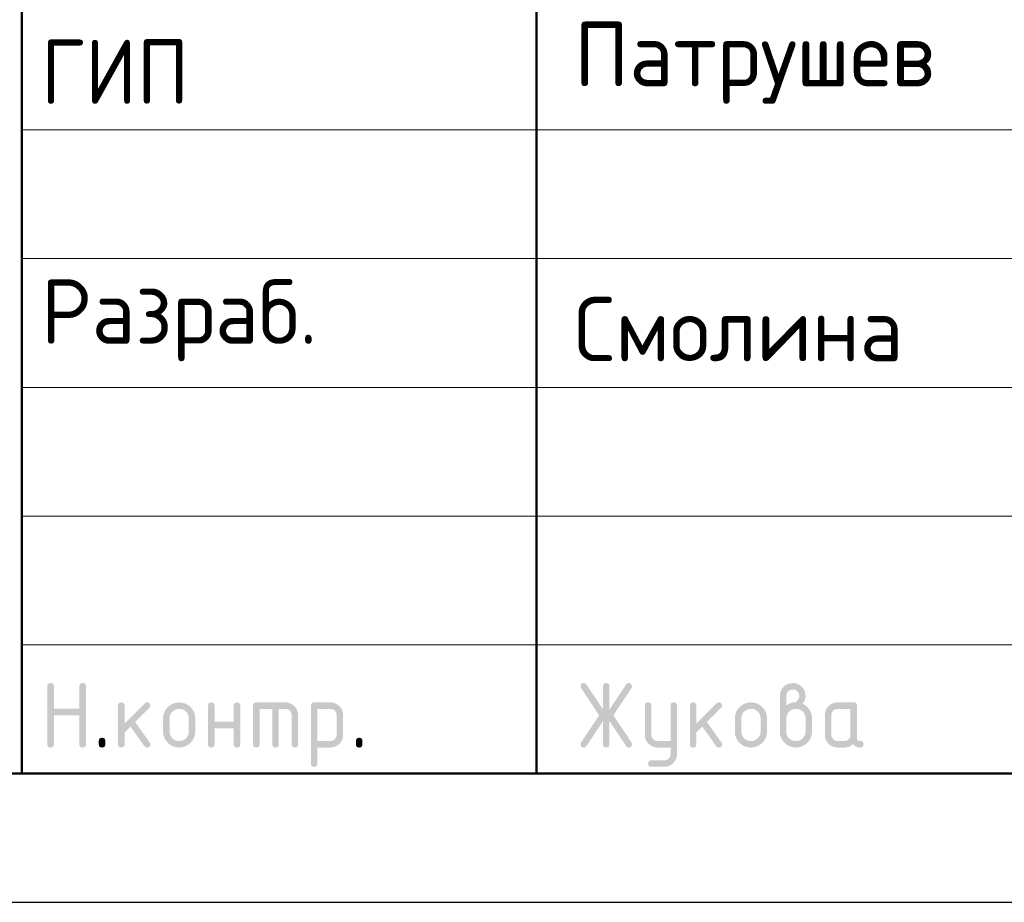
# Model space of a CAD drawing. Header units: millimetres. Extents: x 0 to 30446, y 0 to 14850.
# Tile 13 of 26: x 11496 to 13409, y 0 to 1714. Entities that reach past the tile are written whole.
import ezdxf

# ---------------------------------------------------------------- set-up
doc = ezdxf.new("R2010")
doc.units = ezdxf.units.MM
doc.layers.add('Standard', color=7, linetype='Continuous', lineweight=25)
doc.styles.add('ISOCPEUR', font='txt')

msp = doc.modelspace()

# ---------------------------------------------------------------- hatches: boundary and pattern name
at = {"layer": 'Standard', "linetype": 'Continuous', "lineweight": 25, "transparency": 33554687}
for points in [[(11549.5, 306.9), (11549.5, 419.4), (11549.5, 420.2), (11549.6, 420.9), (11549.7, 421.5), (11549.9, 422.1), (11550.1, 422.7), (11550.4, 423.2), (11550.7, 423.7), (11551.1, 424.1), (11551.5, 424.5), (11552, 424.8), (11552.5, 425.1), (11553.1, 425.3), (11553.6, 425.4), (11554.3, 425.5), (11555, 425.6), (11555.8, 425.6), (11556.6, 425.6), (11557.3, 425.5), (11558, 425.4), (11558.5, 425.3), (11559.1, 425.1), (11559.6, 424.8), (11560.1, 424.5), (11560.5, 424.1), (11560.9, 423.7), (11561.2, 423.2), (11561.5, 422.7), (11561.7, 422.1), (11561.9, 421.5), (11562, 420.9), (11562.1, 420.2), (11562.1, 419.4), (11562.1, 375.7), (11611.9, 375.7), (11611.9, 419.4), (11611.9, 420.2), (11612, 420.9), (11612.1, 421.5), (11612.3, 422.1), (11612.5, 422.7), (11612.8, 423.2), (11613.1, 423.7), (11613.5, 424.1), (11613.9, 424.5), (11614.4, 424.8), (11614.9, 425.1), (11615.4, 425.3), (11616, 425.4), (11616.7, 425.5), (11617.4, 425.6), (11618.2, 425.6), (11619, 425.6), (11619.7, 425.5), (11620.3, 425.4), (11620.9, 425.3), (11621.5, 425.1), (11622, 424.8), (11622.5, 424.5), (11622.9, 424.1), (11623.3, 423.7), (11623.6, 423.2), (11623.9, 422.7), (11624.1, 422.1), (11624.3, 421.5), (11624.3, 420.9), (11624.4, 420.2), (11624.4, 419.4), (11624.4, 306.9), (11624.4, 306.1), (11624.3, 305.4), (11624.3, 304.7), (11624.1, 304.2), (11623.9, 303.6), (11623.6, 303.1), (11623.3, 302.6), (11622.9, 302.2), (11622.5, 301.8), (11622, 301.5), (11621.5, 301.2), (11620.9, 301), (11620.3, 300.8), (11619.7, 300.7), (11619, 300.6), (11618.2, 300.6), (11617.4, 300.6), (11616.7, 300.7), (11616, 300.8), (11615.4, 301), (11614.9, 301.2), (11614.4, 301.5), (11613.9, 301.8), (11613.5, 302.2), (11613.1, 302.6), (11612.8, 303.1), (11612.5, 303.6), (11612.3, 304.2), (11612.1, 304.7), (11612, 305.4), (11611.9, 306.1), (11611.9, 306.9), (11611.9, 363.1), (11562.1, 363.1), (11562.1, 306.9), (11562.1, 306.1), (11562, 305.4), (11561.9, 304.7), (11561.7, 304.2), (11561.5, 303.6), (11561.2, 303.1), (11560.9, 302.6), (11560.5, 302.2), (11560.1, 301.8), (11559.6, 301.5), (11559.1, 301.2), (11558.5, 301), (11558, 300.8), (11557.3, 300.7), (11556.6, 300.6), (11555.8, 300.6), (11555, 300.6), (11554.3, 300.7), (11553.6, 300.8), (11553.1, 301), (11552.5, 301.2), (11552, 301.5), (11551.5, 301.8), (11551.1, 302.2), (11550.7, 302.6), (11550.4, 303.1), (11550.1, 303.6), (11549.9, 304.2), (11549.7, 304.7), (11549.6, 305.4), (11549.5, 306.1)], [(12629.3, 351.8), (12597, 303.4), (12596.5, 302.7), (12596, 302.2), (12595.4, 301.7), (12594.8, 301.3), (12594.1, 301), (12593.3, 300.8), (12592.6, 300.6), (12591.7, 300.6), (12590.9, 300.6), (12590.2, 300.7), (12589.6, 300.8), (12589, 301.1), (12588.4, 301.3), (12587.9, 301.6), (12587.5, 301.9), (12587.1, 302.3), (12586.7, 302.7), (12586.4, 303.2), (12586.1, 303.7), (12585.9, 304.3), (12585.7, 304.9), (12585.6, 305.6), (12585.5, 306.4), (12585.5, 307.2), (12585.5, 308), (12585.8, 308.8), (12586.1, 309.6), (12586.6, 310.4), (12621.7, 363.1), (12586.6, 415.8), (12586.1, 416.6), (12585.8, 417.4), (12585.5, 418.3), (12585.5, 419.1), (12585.5, 419.9), (12585.6, 420.6), (12585.7, 421.4), (12585.9, 422), (12586.1, 422.6), (12586.4, 423.1), (12586.7, 423.6), (12587.1, 424), (12587.5, 424.4), (12588, 424.7), (12588.5, 425), (12589, 425.2), (12589.6, 425.4), (12590.3, 425.5), (12591, 425.6), (12591.8, 425.6), (12592.6, 425.6), (12593.3, 425.5), (12594.1, 425.3), (12594.7, 424.9), (12595.4, 424.6), (12596, 424), (12596.5, 423.5), (12597, 422.8), (12629.3, 374.5), (12629.3, 419.4), (12629.3, 420.2), (12629.4, 420.9), (12629.5, 421.5), (12629.7, 422.1), (12629.9, 422.7), (12630.2, 423.2), (12630.4, 423.7), (12630.8, 424.1), (12631.2, 424.5), (12631.7, 424.8), (12632.2, 425.1), (12632.8, 425.3), (12633.4, 425.4), (12634.1, 425.5), (12634.7, 425.6), (12635.5, 425.6), (12636.3, 425.6), (12637, 425.5), (12637.7, 425.4), (12638.3, 425.3), (12638.9, 425.1), (12639.3, 424.8), (12639.8, 424.5), (12640.2, 424.1), (12640.6, 423.7), (12640.9, 423.2), (12641.2, 422.7), (12641.4, 422.1), (12641.6, 421.5), (12641.7, 420.9), (12641.8, 420.2), (12641.8, 419.4), (12641.8, 374.5), (12674.1, 422.8), (12674.5, 423.5), (12675.1, 424), (12675.7, 424.6), (12676.3, 424.9), (12677, 425.3), (12677.8, 425.5), (12678.5, 425.6), (12679.4, 425.6), (12680, 425.6), (12680.6, 425.5), (12681.2, 425.4), (12681.7, 425.2), (12682.3, 424.9), (12682.8, 424.6), (12683.3, 424.2), (12683.7, 423.7), (12684.2, 423.3), (12684.5, 422.8), (12684.9, 422.3), (12685.1, 421.7), (12685.3, 421.1), (12685.4, 420.5), (12685.5, 419.9), (12685.5, 419.3), (12685.5, 418.4), (12685.3, 417.5), (12685, 416.6), (12684.5, 415.8), (12649.4, 363.1), (12684.5, 310.4), (12685, 309.6), (12685.3, 308.7), (12685.5, 307.9), (12685.5, 307), (12685.5, 306.3), (12685.4, 305.7), (12685.3, 305.1), (12685.1, 304.6), (12684.9, 304), (12684.5, 303.5), (12684.2, 303), (12683.8, 302.5), (12683.3, 302.1), (12682.8, 301.7), (12682.4, 301.4), (12681.8, 301.1), (12681.3, 300.9), (12680.7, 300.8), (12680.1, 300.6), (12679.5, 300.6), (12678.6, 300.6), (12677.8, 300.8), (12677, 301), (12676.3, 301.3), (12675.6, 301.7), (12675.1, 302.2), (12674.5, 302.7), (12674.1, 303.4), (12641.8, 351.8), (12641.8, 306.9), (12641.8, 306.1), (12641.7, 305.4), (12641.6, 304.7), (12641.4, 304.2), (12641.2, 303.6), (12640.9, 303.1), (12640.6, 302.6), (12640.2, 302.2), (12639.8, 301.8), (12639.3, 301.5), (12638.9, 301.2), (12638.3, 301), (12637.7, 300.8), (12637, 300.7), (12636.3, 300.6), (12635.5, 300.6), (12634.7, 300.6), (12634.1, 300.7), (12633.4, 300.8), (12632.8, 301), (12632.2, 301.2), (12631.7, 301.5), (12631.2, 301.8), (12630.8, 302.2), (12630.4, 302.6), (12630.2, 303.1), (12629.9, 303.6), (12629.7, 304.2), (12629.5, 304.7), (12629.4, 305.4), (12629.3, 306.1), (12629.3, 306.9)], [(11699.5, 347), (11738.8, 386.3), (11739.2, 386.7), (11739.7, 387.1), (11740.2, 387.4), (11740.8, 387.6), (11741.3, 387.9), (11741.9, 388), (11742.5, 388.1), (11743.2, 388.1), (11744, 388.1), (11744.7, 388), (11745.4, 387.9), (11745.9, 387.7), (11746.5, 387.5), (11747, 387.2), (11747.5, 386.9), (11747.9, 386.5), (11748.3, 386.1), (11748.6, 385.6), (11748.9, 385.1), (11749.1, 384.6), (11749.3, 384), (11749.4, 383.3), (11749.5, 382.6), (11749.5, 381.8), (11749.5, 381.2), (11749.3, 380.6), (11749.2, 380.1), (11749, 379.5), (11748.7, 379), (11748.4, 378.5), (11748, 378), (11747.6, 377.5), (11720.1, 350), (11748.2, 310.5), (11748.8, 309.6), (11749.1, 308.7), (11749.5, 307.8), (11749.5, 306.8), (11749.5, 306), (11749.4, 305.4), (11749.3, 304.7), (11749.1, 304.1), (11748.9, 303.5), (11748.6, 303), (11748.3, 302.6), (11747.9, 302.2), (11747.5, 301.8), (11747, 301.5), (11746.5, 301.2), (11745.9, 301), (11745.4, 300.8), (11744.7, 300.7), (11744, 300.6), (11743.2, 300.6), (11742.4, 300.6), (11741.6, 300.8), (11740.9, 301), (11740.2, 301.3), (11739.6, 301.6), (11739, 302.1), (11738.5, 302.6), (11738, 303.3), (11711.1, 341.1), (11699.5, 329.4), (11699.5, 306.9), (11699.5, 306.1), (11699.4, 305.4), (11699.3, 304.7), (11699.1, 304.2), (11698.9, 303.6), (11698.6, 303.1), (11698.3, 302.6), (11697.9, 302.2), (11697.5, 301.8), (11697, 301.5), (11696.5, 301.2), (11696, 301), (11695.4, 300.8), (11694.7, 300.7), (11694, 300.6), (11693.2, 300.6), (11692.4, 300.6), (11691.7, 300.7), (11691.1, 300.8), (11690.5, 301), (11689.9, 301.2), (11689.4, 301.5), (11688.9, 301.8), (11688.5, 302.2), (11688.1, 302.6), (11687.8, 303.1), (11687.5, 303.6), (11687.3, 304.2), (11687.1, 304.7), (11687, 305.4), (11687, 306.1), (11687, 306.9), (11687, 381.8), (11687, 382.6), (11687, 383.3), (11687.1, 384), (11687.3, 384.6), (11687.5, 385.1), (11687.8, 385.6), (11688.1, 386.1), (11688.5, 386.5), (11688.9, 386.9), (11689.4, 387.2), (11689.9, 387.5), (11690.5, 387.7), (11691.1, 387.9), (11691.7, 388), (11692.4, 388.1), (11693.2, 388.1), (11694, 388.1), (11694.7, 388), (11695.4, 387.9), (11696, 387.7), (11696.5, 387.5), (11697, 387.2), (11697.5, 386.9), (11697.9, 386.5), (11698.3, 386.1), (11698.6, 385.6), (11698.9, 385.1), (11699.1, 384.6), (11699.3, 384), (11699.4, 383.3), (11699.5, 382.6), (11699.5, 381.8)], [(11874.3, 338.1), (11874.3, 306.9), (11874.3, 306.1), (11874.2, 305.4), (11874.1, 304.7), (11873.9, 304.2), (11873.7, 303.6), (11873.5, 303.1), (11873.2, 302.6), (11872.8, 302.2), (11872.4, 301.8), (11871.9, 301.5), (11871.4, 301.2), (11870.8, 301), (11870.2, 300.8), (11869.5, 300.7), (11868.9, 300.6), (11868.1, 300.6), (11867.3, 300.6), (11866.6, 300.7), (11865.9, 300.8), (11865.3, 301), (11864.7, 301.2), (11864.3, 301.5), (11863.8, 301.8), (11863.4, 302.2), (11863, 302.6), (11862.7, 303.1), (11862.4, 303.6), (11862.2, 304.2), (11862, 304.7), (11861.9, 305.4), (11861.8, 306.1), (11861.8, 306.9), (11861.8, 381.8), (11861.8, 382.6), (11861.9, 383.3), (11862, 384), (11862.2, 384.6), (11862.4, 385.1), (11862.7, 385.6), (11863, 386.1), (11863.4, 386.5), (11863.8, 386.9), (11864.3, 387.2), (11864.7, 387.5), (11865.3, 387.7), (11865.9, 387.9), (11866.6, 388), (11867.3, 388.1), (11868.1, 388.1), (11868.9, 388.1), (11869.5, 388), (11870.2, 387.9), (11870.8, 387.7), (11871.4, 387.5), (11871.9, 387.2), (11872.4, 386.9), (11872.8, 386.5), (11873.2, 386.1), (11873.5, 385.6), (11873.7, 385.2), (11873.9, 384.6), (11874.1, 384), (11874.2, 383.3), (11874.3, 382.6), (11874.3, 381.8), (11874.3, 350.6), (11911.7, 350.6), (11911.7, 381.8), (11911.7, 382.6), (11911.8, 383.3), (11911.9, 384), (11912.1, 384.6), (11912.3, 385.2), (11912.6, 385.6), (11912.8, 386.1), (11913.2, 386.5), (11913.6, 386.9), (11914.1, 387.2), (11914.6, 387.5), (11915.2, 387.7), (11915.8, 387.9), (11916.5, 388), (11917.1, 388.1), (11917.9, 388.1), (11918.7, 388.1), (11919.4, 388), (11920.1, 387.9), (11920.7, 387.7), (11921.3, 387.5), (11921.7, 387.2), (11922.2, 386.9), (11922.6, 386.5), (11923, 386.1), (11923.3, 385.6), (11923.6, 385.1), (11923.8, 384.6), (11924, 384), (11924.1, 383.3), (11924.2, 382.6), (11924.2, 381.8), (11924.2, 306.9), (11924.2, 306.1), (11924.1, 305.4), (11924, 304.7), (11923.8, 304.2), (11923.6, 303.6), (11923.3, 303.1), (11923, 302.6), (11922.6, 302.2), (11922.2, 301.8), (11921.7, 301.5), (11921.3, 301.2), (11920.7, 301), (11920.1, 300.8), (11919.4, 300.7), (11918.7, 300.6), (11917.9, 300.6), (11917.1, 300.6), (11916.5, 300.7), (11915.8, 300.8), (11915.2, 301), (11914.6, 301.2), (11914.1, 301.5), (11913.6, 301.8), (11913.2, 302.2), (11912.8, 302.6), (11912.6, 303.1), (11912.3, 303.6), (11912.1, 304.2), (11911.9, 304.7), (11911.8, 305.4), (11911.7, 306.1), (11911.7, 306.9), (11911.7, 338.1)], [(11955.5, 388.1), (12011.7, 388.1), (12013, 388.1), (12014.2, 388), (12015.5, 387.8), (12016.7, 387.6), (12017.9, 387.4), (12019.1, 387.1), (12020.2, 386.7), (12021.3, 386.3), (12022.4, 385.8), (12023.5, 385.2), (12024.5, 384.7), (12025.5, 384), (12026.6, 383.3), (12027.5, 382.5), (12028.5, 381.7), (12029.4, 380.8), (12030.3, 379.9), (12031.1, 378.9), (12031.9, 378), (12032.6, 376.9), (12033.3, 375.9), (12033.8, 374.9), (12034.4, 373.8), (12034.8, 372.7), (12035.3, 371.6), (12035.6, 370.5), (12036, 369.3), (12036.2, 368.1), (12036.4, 366.9), (12036.6, 365.6), (12036.7, 364.4), (12036.7, 363.1), (12036.7, 306.9), (12036.7, 306.1), (12036.6, 305.4), (12036.5, 304.7), (12036.3, 304.2), (12036.1, 303.6), (12035.8, 303.1), (12035.5, 302.6), (12035.1, 302.2), (12034.7, 301.8), (12034.2, 301.5), (12033.7, 301.2), (12033.1, 301), (12032.6, 300.8), (12031.9, 300.7), (12031.2, 300.6), (12030.4, 300.6), (12029.6, 300.6), (12028.9, 300.7), (12028.3, 300.8), (12027.7, 301), (12027.1, 301.2), (12026.6, 301.5), (12026.1, 301.8), (12025.7, 302.2), (12025.3, 302.6), (12025, 303.1), (12024.7, 303.6), (12024.5, 304.2), (12024.3, 304.7), (12024.2, 305.4), (12024.1, 306.1), (12024.1, 306.9), (12024.1, 363.1), (12024.1, 364.4), (12023.9, 365.6), (12023.7, 366.8), (12023.2, 367.9), (12022.8, 369), (12022.1, 370.1), (12021.5, 371.1), (12020.6, 372), (12019.7, 372.9), (12018.7, 373.5), (12017.7, 374.2), (12016.5, 374.7), (12015.4, 375.1), (12014.2, 375.3), (12013, 375.5), (12011.7, 375.5), (11999.2, 375.5), (11999.2, 306.9), (11999.2, 306.1), (11999.1, 305.4), (11999, 304.7), (11998.8, 304.2), (11998.6, 303.6), (11998.3, 303.1), (11998, 302.6), (11997.7, 302.2), (11997.3, 301.8), (11996.8, 301.5), (11996.3, 301.2), (11995.7, 301), (11995.1, 300.8), (11994.4, 300.7), (11993.7, 300.6), (11993, 300.6), (11992.2, 300.6), (11991.5, 300.7), (11990.8, 300.8), (11990.2, 301), (11989.6, 301.2), (11989.1, 301.5), (11988.7, 301.8), (11988.3, 302.2), (11987.9, 302.6), (11987.6, 303.1), (11987.3, 303.6), (11987.1, 304.2), (11986.9, 304.7), (11986.8, 305.4), (11986.7, 306.1), (11986.7, 306.9), (11986.7, 375.5), (11961.8, 375.5), (11961.8, 306.9), (11961.8, 306.1), (11961.7, 305.4), (11961.6, 304.7), (11961.4, 304.2), (11961.2, 303.6), (11960.9, 303.1), (11960.6, 302.6), (11960.2, 302.2), (11959.8, 301.8), (11959.3, 301.5), (11958.8, 301.2), (11958.2, 301), (11957.7, 300.8), (11957, 300.7), (11956.3, 300.6), (11955.5, 300.6), (11954.7, 300.6), (11954, 300.7), (11953.4, 300.8), (11952.8, 301), (11952.2, 301.2), (11951.7, 301.5), (11951.2, 301.8), (11950.8, 302.2), (11950.4, 302.6), (11950.1, 303.1), (11949.8, 303.6), (11949.6, 304.2), (11949.4, 304.7), (11949.3, 305.4), (11949.2, 306.1), (11949.2, 306.9), (11949.2, 381.8), (11949.2, 382.6), (11949.3, 383.3), (11949.4, 384), (11949.6, 384.6), (11949.8, 385.1), (11950.1, 385.6), (11950.4, 386.1), (11950.8, 386.5), (11951.2, 386.9), (11951.7, 387.2), (11952.2, 387.5), (11952.8, 387.7), (11953.3, 387.9), (11954, 388), (11954.7, 388.1)], [(12760.4, 288), (12760.4, 300.6), (12735.5, 300.6), (12734.2, 300.6), (12732.9, 300.8), (12731.7, 300.9), (12730.4, 301.1), (12729.2, 301.3), (12728.1, 301.7), (12726.9, 302), (12725.8, 302.5), (12724.7, 302.9), (12723.7, 303.5), (12722.6, 304.1), (12721.6, 304.7), (12720.6, 305.4), (12719.6, 306.2), (12718.7, 307), (12717.8, 307.9), (12716.9, 308.8), (12716.1, 309.8), (12715.3, 310.8), (12714.6, 311.8), (12713.9, 312.8), (12713.4, 313.8), (12712.8, 314.9), (12712.4, 316), (12711.9, 317.1), (12711.6, 318.3), (12711.2, 319.4), (12711, 320.6), (12710.8, 321.8), (12710.7, 323.1), (12710.6, 324.3), (12710.6, 325.6), (12710.6, 381.8), (12710.6, 382.6), (12710.7, 383.3), (12710.7, 384), (12710.9, 384.6), (12711.1, 385.1), (12711.4, 385.6), (12711.7, 386.1), (12712.1, 386.5), (12712.5, 386.9), (12713, 387.2), (12713.5, 387.5), (12714.1, 387.7), (12714.7, 387.9), (12715.3, 388), (12716, 388.1), (12716.8, 388.1), (12717.6, 388.1), (12718.3, 388), (12719, 387.9), (12719.6, 387.7), (12720.1, 387.5), (12720.6, 387.2), (12721.1, 386.9), (12721.5, 386.5), (12721.9, 386.1), (12722.2, 385.6), (12722.5, 385.2), (12722.7, 384.6), (12722.9, 384), (12723, 383.3), (12723.1, 382.6), (12723.1, 381.8), (12723.1, 325.7), (12723.1, 324.4), (12723.3, 323.2), (12723.5, 322), (12724, 320.9), (12724.5, 319.8), (12725.1, 318.8), (12725.8, 317.8), (12726.8, 316.9), (12727.7, 315.9), (12728.7, 315.2), (12729.7, 314.5), (12730.8, 314.1), (12731.9, 313.6), (12733.1, 313.4), (12734.2, 313.2), (12735.5, 313.2), (12760.4, 313.2), (12760.4, 381.8), (12760.4, 382.6), (12760.5, 383.3), (12760.6, 384), (12760.8, 384.6), (12761, 385.2), (12761.3, 385.6), (12761.6, 386.1), (12762, 386.5), (12762.4, 386.9), (12762.9, 387.2), (12763.4, 387.5), (12763.9, 387.7), (12764.5, 387.9), (12765.2, 388), (12765.9, 388.1), (12766.7, 388.1), (12767.5, 388.1), (12768.1, 388), (12768.8, 387.9), (12769.4, 387.7), (12770, 387.5), (12770.5, 387.2), (12771, 386.9), (12771.4, 386.5), (12771.8, 386.1), (12772.1, 385.6), (12772.4, 385.1), (12772.5, 384.6), (12772.7, 384), (12772.8, 383.3), (12772.9, 382.6), (12772.9, 381.8), (12772.9, 288.2), (12772.9, 286.9), (12772.8, 285.6), (12772.7, 284.4), (12772.5, 283.2), (12772.3, 282), (12771.9, 280.8), (12771.6, 279.6), (12771.2, 278.5), (12770.7, 277.4), (12770.2, 276.4), (12769.6, 275.3), (12768.9, 274.3), (12768.3, 273.3), (12767.5, 272.3), (12766.7, 271.4), (12765.8, 270.5), (12764.9, 269.6), (12764, 268.8), (12763, 268), (12762, 267.3), (12761, 266.6), (12760, 266), (12759, 265.5), (12757.9, 265), (12756.8, 264.6), (12755.6, 264.2), (12754.5, 263.9), (12753.3, 263.6), (12752.1, 263.4), (12750.8, 263.3), (12749.6, 263.2), (12748.3, 263.2), (12723.1, 263.2), (12722.3, 263.2), (12721.6, 263.3), (12720.9, 263.4), (12720.3, 263.6), (12719.8, 263.8), (12719.3, 264.1), (12718.8, 264.4), (12718.4, 264.8), (12718, 265.1), (12717.7, 265.6), (12717.4, 266.1), (12717.2, 266.7), (12717, 267.3), (12716.9, 268), (12716.8, 268.7), (12716.8, 269.5), (12716.8, 270.1), (12716.9, 270.7), (12717.1, 271.2), (12717.3, 271.8), (12717.5, 272.3), (12717.9, 272.8), (12718.2, 273.3), (12718.7, 273.8), (12719.2, 274.3), (12719.7, 274.6), (12720.2, 275), (12720.8, 275.2), (12721.3, 275.5), (12721.9, 275.6), (12722.5, 275.7), (12723.1, 275.7), (12748, 275.7), (12749.3, 275.7), (12750.5, 275.9), (12751.7, 276.1), (12752.8, 276.6), (12753.9, 277), (12754.9, 277.7), (12755.9, 278.3), (12756.8, 279.2), (12757.7, 280.1), (12758.4, 281.1), (12759.1, 282), (12759.5, 283.2), (12760, 284.2), (12760.2, 285.5), (12760.4, 286.7)], [(12810.5, 347), (12849.8, 386.3), (12850.2, 386.7), (12850.7, 387.1), (12851.2, 387.4), (12851.8, 387.6), (12852.4, 387.9), (12853, 388), (12853.6, 388.1), (12854.2, 388.1), (12855, 388.1), (12855.7, 388), (12856.4, 387.9), (12857, 387.7), (12857.6, 387.5), (12858.1, 387.2), (12858.5, 386.9), (12858.9, 386.5), (12859.3, 386.1), (12859.6, 385.6), (12859.9, 385.1), (12860.1, 384.6), (12860.3, 384), (12860.4, 383.3), (12860.5, 382.6), (12860.5, 381.8), (12860.5, 381.2), (12860.4, 380.6), (12860.3, 380.1), (12860, 379.5), (12859.8, 379), (12859.4, 378.5), (12859.1, 378), (12858.6, 377.5), (12831.1, 350), (12859.3, 310.5), (12859.9, 309.6), (12860.2, 308.7), (12860.5, 307.8), (12860.5, 306.8), (12860.5, 306), (12860.4, 305.4), (12860.3, 304.7), (12860.1, 304.1), (12859.9, 303.5), (12859.6, 303), (12859.3, 302.6), (12858.9, 302.2), (12858.5, 301.8), (12858.1, 301.5), (12857.6, 301.2), (12857, 301), (12856.4, 300.8), (12855.7, 300.7), (12855, 300.6), (12854.2, 300.6), (12853.4, 300.6), (12852.7, 300.8), (12851.9, 301), (12851.3, 301.3), (12850.6, 301.6), (12850.1, 302.1), (12849.5, 302.6), (12849, 303.3), (12822.2, 341.1), (12810.5, 329.4), (12810.5, 306.9), (12810.5, 306.1), (12810.4, 305.4), (12810.3, 304.7), (12810.1, 304.2), (12809.9, 303.6), (12809.6, 303.1), (12809.3, 302.6), (12808.9, 302.2), (12808.6, 301.8), (12808.1, 301.5), (12807.6, 301.2), (12807, 301), (12806.4, 300.8), (12805.7, 300.7), (12805, 300.6), (12804.2, 300.6), (12803.5, 300.6), (12802.8, 300.7), (12802.1, 300.8), (12801.5, 301), (12800.9, 301.2), (12800.4, 301.5), (12799.9, 301.8), (12799.5, 302.2), (12799.2, 302.6), (12798.9, 303.1), (12798.6, 303.6), (12798.4, 304.2), (12798.2, 304.7), (12798.1, 305.4), (12798, 306.1), (12798, 306.9), (12798, 381.8), (12798, 382.6), (12798.1, 383.3), (12798.2, 384), (12798.4, 384.6), (12798.6, 385.1), (12798.9, 385.6), (12799.2, 386.1), (12799.5, 386.5), (12799.9, 386.9), (12800.4, 387.2), (12800.9, 387.5), (12801.5, 387.7), (12802.1, 387.9), (12802.8, 388), (12803.5, 388.1), (12804.2, 388.1), (12805, 388.1), (12805.7, 388), (12806.4, 387.9), (12807, 387.7), (12807.6, 387.5), (12808.1, 387.2), (12808.6, 386.9), (12808.9, 386.5), (12809.3, 386.1), (12809.6, 385.6), (12809.9, 385.1), (12810.1, 384.6), (12810.3, 384), (12810.4, 383.3), (12810.5, 382.6), (12810.5, 381.8)], [(11649.5, 313.2), (11649.5, 313.9), (11649.6, 314.6), (11649.7, 315.3), (11649.9, 315.9), (11650.1, 316.5), (11650.4, 317), (11650.7, 317.5), (11651.1, 317.9), (11651.5, 318.3), (11651.9, 318.5), (11652.4, 318.8), (11653, 319), (11653.6, 319.2), (11654.3, 319.3), (11655, 319.4), (11655.8, 319.4), (11656.5, 319.4), (11657.2, 319.3), (11657.9, 319.2), (11658.5, 319), (11659.1, 318.8), (11659.6, 318.5), (11660.1, 318.3), (11660.4, 317.9), (11660.8, 317.5), (11661.1, 317), (11661.4, 316.5), (11661.6, 315.9), (11661.8, 315.3), (11661.9, 314.6), (11662, 313.9), (11662, 313.2), (11662, 306.9), (11662, 306.1), (11661.9, 305.4), (11661.8, 304.8), (11661.6, 304.2), (11661.4, 303.6), (11661.1, 303.1), (11660.8, 302.6), (11660.4, 302.2), (11660.1, 301.8), (11659.6, 301.5), (11659.1, 301.2), (11658.5, 301), (11657.9, 300.8), (11657.2, 300.7), (11656.5, 300.6), (11655.8, 300.6), (11655, 300.6), (11654.3, 300.7), (11653.6, 300.8), (11653, 301), (11652.4, 301.2), (11651.9, 301.5), (11651.5, 301.8), (11651.1, 302.2), (11650.7, 302.6), (11650.4, 303.1), (11650.1, 303.6), (11649.9, 304.2), (11649.7, 304.8), (11649.6, 305.4), (11649.5, 306.1), (11649.5, 306.9)], [(12149.1, 313.2), (12149.1, 313.9), (12149.2, 314.6), (12149.3, 315.3), (12149.5, 315.9), (12149.7, 316.5), (12150, 317), (12150.3, 317.5), (12150.7, 317.9), (12151.1, 318.3), (12151.6, 318.5), (12152.1, 318.8), (12152.7, 319), (12153.3, 319.2), (12153.9, 319.3), (12154.6, 319.4), (12155.4, 319.4), (12156.2, 319.4), (12156.9, 319.3), (12157.6, 319.2), (12158.2, 319), (12158.7, 318.8), (12159.2, 318.5), (12159.7, 318.3), (12160.1, 317.9), (12160.5, 317.5), (12160.8, 317), (12161.1, 316.5), (12161.3, 315.9), (12161.5, 315.3), (12161.6, 314.6), (12161.7, 313.9), (12161.7, 313.2), (12161.7, 306.9), (12161.7, 306.1), (12161.6, 305.4), (12161.5, 304.8), (12161.3, 304.2), (12161.1, 303.6), (12160.8, 303.1), (12160.5, 302.6), (12160.1, 302.2), (12159.7, 301.8), (12159.2, 301.5), (12158.7, 301.2), (12158.2, 301), (12157.6, 300.8), (12156.9, 300.7), (12156.2, 300.6), (12155.4, 300.6), (12154.6, 300.6), (12153.9, 300.7), (12153.3, 300.8), (12152.7, 301), (12152.1, 301.2), (12151.6, 301.5), (12151.1, 301.8), (12150.7, 302.2), (12150.3, 302.6), (12150, 303.1), (12149.7, 303.6), (12149.5, 304.2), (12149.3, 304.8), (12149.2, 305.4), (12149.1, 306.1), (12149.1, 306.9)]]:
    msp.add_hatch(color=7, dxfattribs=at).paths.add_polyline_path(points, flags=16)
h = msp.add_hatch(color=7, dxfattribs=at)
h.paths.add_polyline_path([(12985.4, 381.9), (12987.4, 383.4), (12989.3, 384.6), (12991.2, 385.8), (12993, 386.6), (12994.8, 387.3), (12996.6, 387.7), (12998.3, 388.1), (12999.9, 388.1), (13000.9, 388.1), (13001.9, 388.4), (13002.8, 388.7), (13003.7, 389.2), (13004.6, 389.7), (13005.5, 390.6), (13006.3, 391.4), (13007.1, 392.5), (13007.9, 393.5), (13008.6, 394.5), (13009.2, 395.5), (13009.6, 396.5), (13010, 397.6), (13010.2, 398.6), (13010.4, 399.6), (13010.4, 400.6), (13010.4, 401.9), (13010.1, 403.2), (13009.9, 404.4), (13009.5, 405.5), (13009, 406.6), (13008.3, 407.6), (13007.7, 408.6), (13006.8, 409.5), (13005.9, 410.4), (13004.9, 411.1), (13003.9, 411.8), (13002.7, 412.2), (13001.6, 412.7), (13000.4, 412.9), (12999.2, 413.1), (12997.9, 413.1), (12996.6, 413.1), (12995.4, 412.9), (12994.2, 412.7), (12993, 412.2), (12991.9, 411.7), (12990.9, 411.1), (12989.9, 410.4), (12989, 409.5), (12988.1, 408.6), (12987.4, 407.5), (12986.7, 406.5), (12986.3, 405.4), (12985.8, 404.3), (12985.6, 403.1), (12985.4, 401.9), (12985.4, 400.6)])
h.paths.add_polyline_path([(13016.5, 385.6), (13018.7, 384.7), (13020.6, 383.5), (13022.5, 382.4), (13024.2, 380.9), (13025.9, 379.5), (13027.4, 377.8), (13028.9, 376.1), (13030.2, 374.1), (13031.4, 372.2), (13032.4, 370.1), (13033.3, 368), (13034, 365.9), (13034.6, 363.7), (13034.9, 361.5), (13035.2, 359.2), (13035.2, 356.9), (13035.2, 331.9), (13035.2, 330.3), (13035.1, 328.7), (13034.9, 327.1), (13034.7, 325.6), (13034.4, 324.1), (13033.9, 322.7), (13033.5, 321.2), (13032.9, 319.8), (13032.4, 318.4), (13031.7, 317.1), (13031, 315.8), (13030.1, 314.5), (13029.2, 313.3), (13028.2, 312.1), (13027.2, 310.9), (13026.1, 309.7), (13025, 308.6), (13023.8, 307.6), (13022.6, 306.6), (13021.3, 305.8), (13020, 304.9), (13018.7, 304.2), (13017.4, 303.5), (13016, 302.9), (13014.6, 302.3), (13013.2, 301.9), (13011.8, 301.5), (13010.3, 301.2), (13008.8, 300.9), (13007.2, 300.8), (13005.7, 300.6), (13004, 300.6), (13002.4, 300.6), (13000.8, 300.8), (12999.3, 300.9), (12997.8, 301.2), (12996.3, 301.5), (12994.8, 301.9), (12993.4, 302.4), (12992, 302.9), (12990.6, 303.5), (12989.3, 304.2), (12988, 304.9), (12986.7, 305.8), (12985.4, 306.6), (12984.2, 307.6), (12983.1, 308.6), (12981.9, 309.8), (12980.8, 310.9), (12979.8, 312.1), (12978.8, 313.3), (12977.9, 314.6), (12977.1, 315.9), (12976.4, 317.2), (12975.7, 318.5), (12975.1, 319.9), (12974.5, 321.3), (12974.1, 322.7), (12973.7, 324.1), (12973.4, 325.6), (12973.1, 327.1), (12973, 328.7), (12972.8, 330.3), (12972.8, 331.9), (12972.8, 400.6), (12972.8, 402), (12973, 403.2), (12973.1, 404.5), (12973.3, 405.7), (12973.5, 406.9), (12973.9, 408.1), (12974.2, 409.2), (12974.7, 410.3), (12975.1, 411.4), (12975.7, 412.5), (12976.3, 413.6), (12976.9, 414.6), (12977.6, 415.6), (12978.4, 416.5), (12979.2, 417.5), (12980.1, 418.4), (12981, 419.3), (12982, 420.1), (12982.9, 420.9), (12983.9, 421.6), (12985, 422.3), (12986, 422.8), (12987.1, 423.4), (12988.2, 423.8), (12989.3, 424.3), (12990.4, 424.6), (12991.6, 425), (12992.8, 425.2), (12994, 425.4), (12995.2, 425.5), (12996.5, 425.6), (12997.8, 425.6), (12999.1, 425.6), (13000.3, 425.5), (13001.6, 425.4), (13002.8, 425.2), (13004, 425), (13005.2, 424.6), (13006.3, 424.3), (13007.4, 423.8), (13008.6, 423.4), (13009.6, 422.8), (13010.7, 422.2), (13011.7, 421.5), (13012.7, 420.9), (13013.6, 420.1), (13014.6, 419.3), (13015.5, 418.4), (13016.4, 417.4), (13017.2, 416.5), (13018, 415.5), (13018.6, 414.5), (13019.3, 413.5), (13019.9, 412.4), (13020.4, 411.4), (13020.9, 410.3), (13021.3, 409.2), (13021.7, 408), (13022, 406.9), (13022.3, 405.7), (13022.5, 404.4), (13022.6, 403.2), (13022.7, 401.9), (13022.7, 400.6), (13022.7, 398.3), (13022.3, 396.1), (13021.9, 394), (13021.2, 392.1), (13020.4, 390.3), (13019.2, 388.6), (13018.1, 387)], flags=16)
h.paths.add_polyline_path([(13022.7, 331.9), (13022.7, 356.9), (13022.7, 358.8), (13022.4, 360.6), (13022, 362.4), (13021.3, 364.1), (13020.7, 365.8), (13019.7, 367.3), (13018.6, 368.8), (13017.3, 370.2), (13015.9, 371.5), (13014.4, 372.6), (13012.9, 373.6), (13011.3, 374.3), (13009.6, 375), (13007.8, 375.3), (13006, 375.6), (13004, 375.6), (13002.1, 375.6), (13000.3, 375.3), (12998.5, 375), (12996.8, 374.3), (12995.2, 373.6), (12993.6, 372.6), (12992.1, 371.5), (12990.8, 370.2), (12989.4, 368.8), (12988.4, 367.3), (12987.4, 365.8), (12986.7, 364.1), (12986, 362.4), (12985.7, 360.6), (12985.4, 358.8), (12985.4, 356.9), (12985.4, 331.9), (12985.4, 329.9), (12985.7, 328.1), (12986, 326.3), (12986.7, 324.7), (12987.4, 323), (12988.4, 321.5), (12989.4, 320), (12990.8, 318.6), (12992.1, 317.2), (12993.6, 316.2), (12995.2, 315.2), (12996.8, 314.5), (12998.5, 313.8), (13000.3, 313.5), (13002.1, 313.2), (13004, 313.2), (13006, 313.2), (13007.8, 313.5), (13009.6, 313.9), (13011.3, 314.5), (13012.9, 315.2), (13014.4, 316.3), (13015.9, 317.3), (13017.3, 318.7), (13018.6, 320), (13019.7, 321.5), (13020.7, 323.1), (13021.3, 324.7), (13022, 326.4), (13022.4, 328.2), (13022.7, 330)])
h = msp.add_hatch(color=7, dxfattribs=at)
h.paths.add_polyline_path([(11774.4, 331.9), (11774.4, 356.8), (11774.4, 358.5), (11774.5, 360), (11774.7, 361.6), (11775, 363.1), (11775.2, 364.6), (11775.7, 366), (11776.1, 367.5), (11776.7, 368.9), (11777.2, 370.2), (11777.9, 371.6), (11778.7, 372.9), (11779.5, 374.1), (11780.4, 375.4), (11781.4, 376.6), (11782.4, 377.8), (11783.5, 378.9), (11784.6, 380.1), (11785.8, 381.1), (11787, 382.1), (11788.3, 382.9), (11789.6, 383.8), (11790.9, 384.5), (11792.2, 385.2), (11793.6, 385.8), (11795, 386.4), (11796.4, 386.8), (11797.8, 387.2), (11799.3, 387.5), (11800.8, 387.8), (11802.4, 387.9), (11804, 388.1), (11805.6, 388.1), (11807.2, 388.1), (11808.8, 387.9), (11810.4, 387.8), (11811.9, 387.5), (11813.4, 387.2), (11814.8, 386.8), (11816.3, 386.4), (11817.7, 385.8), (11819.1, 385.2), (11820.4, 384.5), (11821.7, 383.8), (11823, 383), (11824.2, 382.1), (11825.4, 381.2), (11826.6, 380.2), (11827.7, 379), (11828.9, 377.9), (11829.9, 376.7), (11830.8, 375.5), (11831.7, 374.3), (11832.5, 373), (11833.2, 371.7), (11833.9, 370.4), (11834.5, 369), (11835.1, 367.6), (11835.5, 366.1), (11835.9, 364.7), (11836.2, 363.2), (11836.5, 361.7), (11836.6, 360.1), (11836.8, 358.5), (11836.8, 356.8), (11836.8, 331.9), (11836.8, 330.2), (11836.6, 328.7), (11836.5, 327.1), (11836.2, 325.6), (11835.9, 324.1), (11835.5, 322.7), (11835.1, 321.2), (11834.5, 319.9), (11833.9, 318.5), (11833.2, 317.2), (11832.5, 315.8), (11831.6, 314.6), (11830.8, 313.3), (11829.8, 312.1), (11828.8, 310.9), (11827.6, 309.8), (11826.5, 308.6), (11825.3, 307.6), (11824.1, 306.6), (11822.8, 305.8), (11821.6, 304.9), (11820.3, 304.2), (11818.9, 303.5), (11817.6, 302.9), (11816.2, 302.4), (11814.7, 301.9), (11813.3, 301.5), (11811.8, 301.2), (11810.3, 300.9), (11808.7, 300.8), (11807.2, 300.6), (11805.6, 300.6), (11804, 300.6), (11802.4, 300.8), (11800.8, 300.9), (11799.3, 301.2), (11797.8, 301.5), (11796.4, 301.9), (11795, 302.4), (11793.6, 302.9), (11792.2, 303.5), (11790.9, 304.2), (11789.6, 304.9), (11788.3, 305.8), (11787, 306.6), (11785.8, 307.6), (11784.6, 308.6), (11783.5, 309.8), (11782.4, 310.9), (11781.4, 312.1), (11780.4, 313.3), (11779.5, 314.6), (11778.7, 315.8), (11777.9, 317.2), (11777.2, 318.5), (11776.7, 319.9), (11776.1, 321.2), (11775.7, 322.7), (11775.2, 324.1), (11775, 325.6), (11774.7, 327.1), (11774.5, 328.7), (11774.4, 330.2)], flags=16)
h.paths.add_polyline_path([(11824.2, 331.9), (11824.2, 356.9), (11824.2, 358.8), (11823.9, 360.6), (11823.6, 362.4), (11822.9, 364.1), (11822.2, 365.8), (11821.2, 367.3), (11820.1, 368.8), (11818.8, 370.2), (11817.4, 371.5), (11815.9, 372.6), (11814.4, 373.6), (11812.7, 374.3), (11811.1, 375), (11809.3, 375.3), (11807.5, 375.6), (11805.6, 375.6), (11803.6, 375.6), (11801.8, 375.3), (11800.1, 375), (11798.4, 374.3), (11796.8, 373.6), (11795.2, 372.6), (11793.7, 371.5), (11792.4, 370.2), (11791, 368.8), (11790, 367.3), (11789, 365.8), (11788.3, 364.1), (11787.6, 362.4), (11787.2, 360.6), (11786.9, 358.8), (11786.9, 356.9), (11786.9, 331.9), (11786.9, 329.9), (11787.2, 328.1), (11787.6, 326.3), (11788.3, 324.7), (11788.9, 323), (11790, 321.5), (11791, 320), (11792.3, 318.6), (11793.7, 317.2), (11795.2, 316.2), (11796.7, 315.2), (11798.3, 314.5), (11800, 313.8), (11801.8, 313.5), (11803.6, 313.2), (11805.6, 313.2), (11807.5, 313.2), (11809.3, 313.5), (11811.1, 313.9), (11812.7, 314.5), (11814.4, 315.2), (11815.9, 316.3), (11817.4, 317.3), (11818.8, 318.7), (11820.1, 320), (11821.2, 321.5), (11822.2, 323.1), (11822.9, 324.7), (11823.6, 326.4), (11823.9, 328.2), (11824.2, 330)])
h = msp.add_hatch(color=7, dxfattribs=at)
h.paths.add_polyline_path([(12061.7, 381.8), (12061.7, 382.6), (12061.8, 383.3), (12061.9, 384), (12062.1, 384.6), (12062.3, 385.1), (12062.6, 385.6), (12062.9, 386.1), (12063.3, 386.5), (12063.7, 386.9), (12064.2, 387.2), (12064.6, 387.5), (12065.2, 387.7), (12065.8, 387.9), (12066.5, 388), (12067.2, 388.1), (12068, 388.1), (12099.1, 388.1), (12100.5, 388.1), (12101.7, 388), (12103, 387.8), (12104.2, 387.6), (12105.4, 387.4), (12106.6, 387.1), (12107.7, 386.7), (12108.8, 386.3), (12109.9, 385.8), (12111, 385.2), (12112, 384.7), (12113, 384), (12114.1, 383.3), (12115, 382.5), (12116, 381.7), (12116.9, 380.8), (12117.8, 379.9), (12118.6, 379), (12119.4, 378), (12120, 377), (12120.7, 376), (12121.3, 374.9), (12121.8, 373.9), (12122.3, 372.8), (12122.7, 371.7), (12123.1, 370.5), (12123.4, 369.4), (12123.6, 368.1), (12123.9, 366.9), (12124, 365.7), (12124.1, 364.4), (12124.1, 363.1), (12124.1, 325.6), (12124.1, 324.3), (12124, 323.1), (12123.9, 321.8), (12123.6, 320.6), (12123.4, 319.4), (12123.1, 318.3), (12122.7, 317.1), (12122.3, 316), (12121.8, 314.9), (12121.3, 313.8), (12120.7, 312.8), (12120, 311.8), (12119.4, 310.8), (12118.6, 309.8), (12117.8, 308.8), (12116.9, 307.9), (12116, 307), (12115, 306.2), (12114.1, 305.4), (12113.1, 304.7), (12112.1, 304.1), (12111, 303.5), (12109.9, 302.9), (12108.8, 302.5), (12107.7, 302), (12106.6, 301.7), (12105.4, 301.3), (12104.2, 301.1), (12103, 300.9), (12101.7, 300.8), (12100.5, 300.6), (12099.2, 300.6), (12074.2, 300.6), (12074.2, 269.4), (12074.2, 268.7), (12074.1, 268), (12074, 267.3), (12073.8, 266.7), (12073.7, 266.1), (12073.4, 265.6), (12073.1, 265.1), (12072.7, 264.7), (12072.3, 264.4), (12071.8, 264.1), (12071.3, 263.8), (12070.7, 263.6), (12070.1, 263.4), (12069.4, 263.3), (12068.8, 263.2), (12068, 263.2), (12067.2, 263.2), (12066.5, 263.3), (12065.8, 263.4), (12065.2, 263.6), (12064.7, 263.8), (12064.2, 264.1), (12063.7, 264.4), (12063.3, 264.7), (12062.9, 265.1), (12062.6, 265.6), (12062.3, 266.1), (12062.1, 266.7), (12061.9, 267.3), (12061.8, 268), (12061.7, 268.7), (12061.7, 269.4)], flags=16)
h.paths.add_polyline_path([(12074.2, 375.5), (12074.2, 313.2), (12099.1, 313.2), (12100.4, 313.2), (12101.6, 313.4), (12102.8, 313.6), (12103.9, 314.1), (12105, 314.5), (12106, 315.2), (12107, 315.9), (12107.9, 316.8), (12108.9, 317.7), (12109.5, 318.7), (12110.2, 319.7), (12110.7, 320.8), (12111.1, 321.9), (12111.4, 323.1), (12111.6, 324.3), (12111.6, 325.6), (12111.6, 363.1), (12111.6, 364.4), (12111.4, 365.6), (12111.1, 366.8), (12110.7, 367.9), (12110.2, 369.1), (12109.6, 370.1), (12108.9, 371.1), (12108, 372), (12107.1, 372.9), (12106.1, 373.5), (12105.1, 374.2), (12104, 374.7), (12102.9, 375.1), (12101.7, 375.3), (12100.5, 375.5), (12099.1, 375.5)])
h = msp.add_hatch(color=7, dxfattribs=at)
h.paths.add_polyline_path([(12885.4, 331.9), (12885.4, 356.8), (12885.4, 358.5), (12885.6, 360), (12885.7, 361.6), (12886, 363.1), (12886.3, 364.6), (12886.7, 366), (12887.1, 367.5), (12887.7, 368.9), (12888.3, 370.2), (12889, 371.6), (12889.7, 372.9), (12890.5, 374.1), (12891.4, 375.4), (12892.4, 376.6), (12893.4, 377.8), (12894.5, 378.9), (12895.7, 380.1), (12896.9, 381.1), (12898.1, 382.1), (12899.3, 382.9), (12900.6, 383.8), (12901.9, 384.5), (12903.2, 385.2), (12904.6, 385.8), (12906, 386.4), (12907.4, 386.8), (12908.9, 387.2), (12910.4, 387.5), (12911.9, 387.8), (12913.4, 387.9), (12915, 388.1), (12916.6, 388.1), (12918.2, 388.1), (12919.8, 387.9), (12921.4, 387.8), (12922.9, 387.5), (12924.4, 387.2), (12925.9, 386.8), (12927.3, 386.4), (12928.7, 385.8), (12930.1, 385.2), (12931.4, 384.5), (12932.7, 383.8), (12934, 383), (12935.3, 382.1), (12936.5, 381.2), (12937.6, 380.2), (12938.8, 379), (12939.9, 377.9), (12940.9, 376.7), (12941.9, 375.5), (12942.7, 374.3), (12943.6, 373), (12944.3, 371.7), (12945, 370.4), (12945.5, 369), (12946.1, 367.6), (12946.5, 366.1), (12947, 364.7), (12947.2, 363.2), (12947.5, 361.7), (12947.7, 360.1), (12947.8, 358.5), (12947.8, 356.8), (12947.8, 331.9), (12947.8, 330.2), (12947.7, 328.7), (12947.5, 327.1), (12947.2, 325.6), (12946.9, 324.1), (12946.5, 322.7), (12946.1, 321.2), (12945.5, 319.9), (12944.9, 318.5), (12944.2, 317.2), (12943.5, 315.8), (12942.7, 314.6), (12941.8, 313.3), (12940.8, 312.1), (12939.8, 310.9), (12938.7, 309.8), (12937.5, 308.6), (12936.3, 307.6), (12935.1, 306.6), (12933.9, 305.8), (12932.6, 304.9), (12931.3, 304.2), (12930, 303.5), (12928.6, 302.9), (12927.2, 302.4), (12925.8, 301.9), (12924.3, 301.5), (12922.8, 301.2), (12921.3, 300.9), (12919.8, 300.8), (12918.2, 300.6), (12916.6, 300.6), (12915, 300.6), (12913.4, 300.8), (12911.9, 300.9), (12910.4, 301.2), (12908.9, 301.5), (12907.4, 301.9), (12906, 302.4), (12904.6, 302.9), (12903.2, 303.5), (12901.9, 304.2), (12900.6, 304.9), (12899.3, 305.8), (12898.1, 306.6), (12896.9, 307.6), (12895.7, 308.6), (12894.5, 309.8), (12893.4, 310.9), (12892.4, 312.1), (12891.4, 313.3), (12890.5, 314.6), (12889.7, 315.8), (12889, 317.2), (12888.3, 318.5), (12887.7, 319.9), (12887.1, 321.2), (12886.7, 322.7), (12886.3, 324.1), (12886, 325.6), (12885.7, 327.1), (12885.6, 328.7), (12885.4, 330.2)], flags=16)
h.paths.add_polyline_path([(12935.3, 331.9), (12935.3, 356.9), (12935.3, 358.8), (12934.9, 360.6), (12934.6, 362.4), (12933.9, 364.1), (12933.2, 365.8), (12932.2, 367.3), (12931.2, 368.8), (12929.8, 370.2), (12928.4, 371.5), (12926.9, 372.6), (12925.4, 373.6), (12923.8, 374.3), (12922.1, 375), (12920.3, 375.3), (12918.5, 375.6), (12916.6, 375.6), (12914.7, 375.6), (12912.9, 375.3), (12911.1, 375), (12909.4, 374.3), (12907.8, 373.6), (12906.3, 372.6), (12904.8, 371.5), (12903.4, 370.2), (12902, 368.8), (12901, 367.3), (12900, 365.8), (12899.3, 364.1), (12898.6, 362.4), (12898.3, 360.6), (12897.9, 358.8), (12897.9, 356.9), (12897.9, 331.9), (12897.9, 329.9), (12898.3, 328.1), (12898.6, 326.3), (12899.3, 324.7), (12900, 323), (12901, 321.5), (12902, 320), (12903.4, 318.6), (12904.7, 317.2), (12906.2, 316.2), (12907.7, 315.2), (12909.4, 314.5), (12911, 313.8), (12912.8, 313.5), (12914.7, 313.2), (12916.6, 313.2), (12918.5, 313.2), (12920.3, 313.5), (12922.1, 313.9), (12923.8, 314.5), (12925.4, 315.2), (12926.9, 316.3), (12928.4, 317.3), (12929.8, 318.7), (12931.2, 320), (12932.2, 321.5), (12933.2, 323.1), (12933.9, 324.7), (12934.6, 326.4), (12934.9, 328.2), (12935.3, 330)])
h = msp.add_hatch(color=7, dxfattribs=at)
h.paths.add_polyline_path([(13110.1, 375.5), (13085.2, 375.5), (13083.9, 375.5), (13082.7, 375.3), (13081.5, 375.1), (13080.4, 374.6), (13079.3, 374.2), (13078.3, 373.5), (13077.3, 372.8), (13076.4, 371.9), (13075.5, 371), (13074.8, 370), (13074.2, 369), (13073.7, 367.9), (13073.3, 366.8), (13073, 365.6), (13072.8, 364.4), (13072.8, 363.1), (13072.8, 325.6), (13072.8, 324.4), (13073, 323.2), (13073.3, 322), (13073.7, 320.9), (13074.2, 319.8), (13074.9, 318.8), (13075.6, 317.8), (13076.5, 316.9), (13077.4, 315.9), (13078.4, 315.2), (13079.4, 314.5), (13080.5, 314.1), (13081.6, 313.6), (13082.8, 313.4), (13084, 313.2), (13085.2, 313.2), (13097.7, 313.2), (13099, 313.2), (13100.2, 313.4), (13101.4, 313.6), (13102.5, 314.1), (13103.6, 314.5), (13104.6, 315.2), (13105.6, 315.9), (13106.5, 316.8), (13107.4, 317.7), (13108.1, 318.7), (13108.8, 319.7), (13109.2, 320.8), (13109.7, 321.9), (13109.9, 323.1), (13110.1, 324.3), (13110.1, 325.6)])
h.paths.add_polyline_path([(13135.2, 306.9), (13135.2, 306.1), (13135.1, 305.4), (13135, 304.7), (13134.8, 304.2), (13134.6, 303.6), (13134.3, 303.1), (13134, 302.6), (13133.6, 302.2), (13133.2, 301.8), (13132.7, 301.5), (13132.2, 301.2), (13131.6, 301), (13131.1, 300.8), (13130.4, 300.7), (13129.7, 300.6), (13128.9, 300.6), (13126.7, 300.6), (13124.7, 301.1), (13122.8, 301.5), (13121, 302.3), (13119.2, 303.1), (13117.6, 304.4), (13116, 305.6), (13114.6, 307.3), (13112.9, 305.6), (13111, 304.4), (13109.1, 303.1), (13106.9, 302.3), (13104.8, 301.5), (13102.5, 301.1), (13100.2, 300.6), (13097.7, 300.6), (13085.2, 300.6), (13083.9, 300.6), (13082.7, 300.8), (13081.4, 300.9), (13080.2, 301.1), (13079, 301.3), (13077.8, 301.7), (13076.7, 302), (13075.6, 302.5), (13074.4, 302.9), (13073.4, 303.5), (13072.3, 304), (13071.3, 304.7), (13070.3, 305.4), (13069.4, 306.2), (13068.4, 307), (13067.5, 307.9), (13066.6, 308.8), (13065.8, 309.7), (13065, 310.7), (13064.3, 311.7), (13063.7, 312.7), (13063.1, 313.8), (13062.5, 314.8), (13062.1, 315.9), (13061.6, 317), (13061.3, 318.2), (13061, 319.4), (13060.7, 320.6), (13060.5, 321.8), (13060.4, 323), (13060.3, 324.3), (13060.3, 325.6), (13060.3, 363.1), (13060.3, 364.4), (13060.4, 365.7), (13060.5, 366.9), (13060.7, 368.1), (13061, 369.4), (13061.3, 370.5), (13061.6, 371.7), (13062.1, 372.8), (13062.5, 373.9), (13063.1, 374.9), (13063.7, 376), (13064.3, 377), (13065, 378), (13065.8, 379), (13066.6, 379.9), (13067.5, 380.8), (13068.4, 381.7), (13069.4, 382.5), (13070.3, 383.3), (13071.3, 384), (13072.3, 384.7), (13073.4, 385.2), (13074.4, 385.8), (13075.6, 386.3), (13076.7, 386.7), (13077.8, 387.1), (13079, 387.4), (13080.2, 387.6), (13081.4, 387.8), (13082.7, 388), (13083.9, 388.1), (13085.2, 388.1), (13116.4, 388.1), (13117.2, 388.1), (13117.9, 388), (13118.6, 387.9), (13119.1, 387.7), (13119.7, 387.5), (13120.2, 387.2), (13120.7, 386.9), (13121.1, 386.5), (13121.5, 386.1), (13121.8, 385.6), (13122.1, 385.1), (13122.3, 384.6), (13122.5, 384), (13122.6, 383.3), (13122.7, 382.6), (13122.7, 381.8), (13122.7, 319.4), (13122.7, 318.6), (13122.8, 317.9), (13122.9, 317.2), (13123, 316.6), (13123.2, 316.1), (13123.5, 315.6), (13123.8, 315.1), (13124.2, 314.7), (13124.6, 314.3), (13125.1, 314), (13125.6, 313.7), (13126.2, 313.5), (13126.8, 313.3), (13127.4, 313.2), (13128.1, 313.1), (13128.9, 313.1), (13129.7, 313.1), (13130.4, 313), (13131.1, 312.9), (13131.6, 312.7), (13132.2, 312.5), (13132.7, 312.3), (13133.2, 312), (13133.6, 311.6), (13134, 311.2), (13134.3, 310.7), (13134.6, 310.2), (13134.8, 309.6), (13135, 309), (13135.1, 308.4), (13135.2, 307.7)], flags=16)

# ---------------------------------------------------------------- linework, layer by layer
at = {"layer": 'Standard', "color": 7, "linetype": 'Continuous', "lineweight": 50, "transparency": 33554687}
for p, q in [((11500, 250), (11500, 3000)), ((12500, 250), (12500, 3000))]:
    msp.add_line(p, q, dxfattribs=at)
at = {"layer": 'Standard', "color": 7, "linetype": 'Continuous', "lineweight": 13, "transparency": 33554687}
for p, q in [((11500, 1500), (14750, 1500)), ((11500, 1250), (14750, 1250)), ((11500, 1250), (14750, 1250)), ((11500, 1000), (14750, 1000)), ((11500, 1000), (14750, 1000)), ((11500, 750), (14750, 750)), ((11500, 500), (14750, 500))]:
    msp.add_line(p, q, dxfattribs=at)
at = {"layer": 'Standard', "color": 7, "linetype": 'Continuous', "lineweight": 25, "transparency": 33554687}
msp.add_line((11500, 250), (20750, 250), dxfattribs=at)
msp.add_line((11500, 250), (20750, 250), dxfattribs=at)
msp.add_line((11500, 250), (20750, 250), dxfattribs=at)
msp.add_lwpolyline([(0, 0), (21000, 0), (21000, 14850), (0, 14850), (0, 0)], close=True, dxfattribs=at)
at = {"layer": 'Standard', "color": 7, "linetype": 'Continuous', "lineweight": 50, "transparency": 33554687}
msp.add_lwpolyline([(1000, 14600), (20750, 14600), (20750, 250), (1000, 250), (1000, 14600)], close=True, dxfattribs=at)

# ---------------------------------------------------------------- texts
at = {"layer": 'Standard', "color": 7, "linetype": 'Continuous', "lineweight": 25, "transparency": 33554687, "char_height": 125, "attachment_point": 7, "style": 'ISOCPEUR'}
for s, insert, width in [('\\W0.92;ГИП', (11537, 1550.6), 344.81), ('\\W0.97;Патрушев', (12573, 1550.6), 835.093), ('\\W0.96;Разраб.', (11537, 1050.6), 653.281), ('\\W0.96;Смолина', (12573, 1050.6), 697.161)]:
    msp.add_mtext(s, dxfattribs=dict(at, insert=insert, width=width))

doc.saveas('drawing.dxf')
